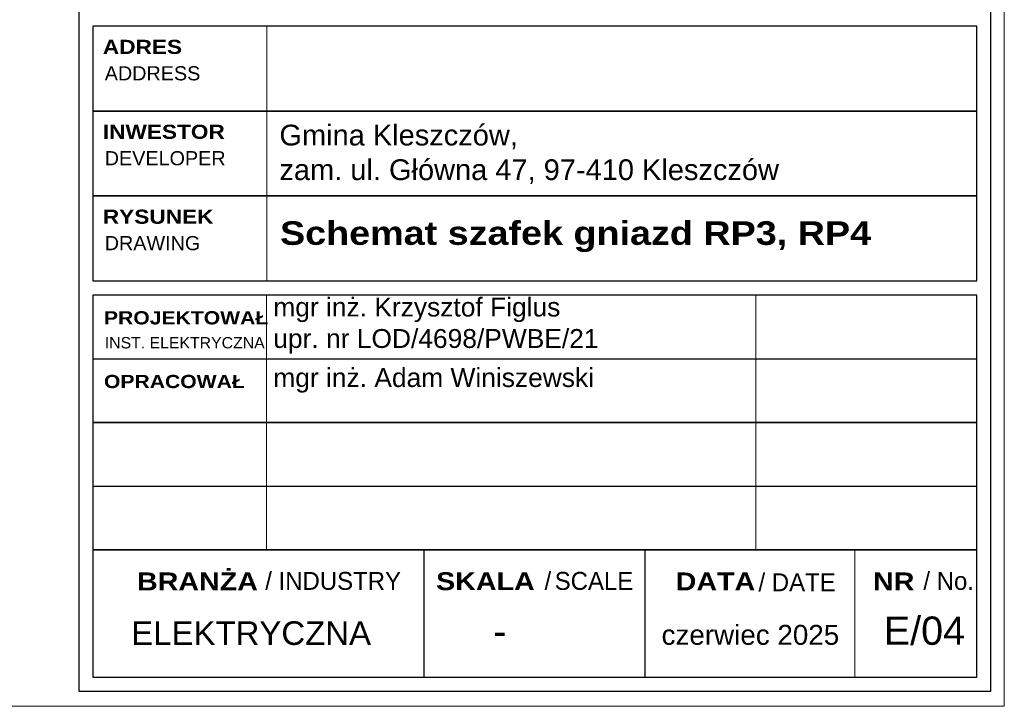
# Model space of a CAD drawing. Header units: millimetres. Extents: x 730 to 10409, y 1134 to 11940.
# Tile 36 of 49: x 9366 to 10409, y 4963 to 5691. Entities that reach past the tile are written whole.
import ezdxf

# ---------------------------------------------------------------- set-up
doc = ezdxf.new("R2010")
doc.units = ezdxf.units.MM
for name, color, linetype in [('_0', 7, 'Continuous'), ('A_opisy_ramka', 7, 'Continuous'), ('A_ramka', 7, 'Continuous')]:
    doc.layers.add(name, color=color, linetype=linetype)
doc.layers.add('Schematy elektryka', color=7, linetype='Continuous', lineweight=9)
doc.styles.add('GENERATED_STYLE_2', font='txt')
doc.styles.add('GENERATED_STYLE_6', font='txt')

# ---------------------------------------------------------------- blocks, each defined once
blk = doc.blocks.new('A$C39696395')
at = {"layer": 'A_ramka', "linetype": 'Continuous', "lineweight": 13}
blk.add_line((184.2, 0), (184.2, 270), dxfattribs=at)
at = {"layer": 'A_ramka'}
for points in [[(0, 180), (936.7, 180), (936.7, 270), (0, 270)], [(0, 90), (936.7, 90), (936.7, 180), (0, 180)], [(0, 0), (936.7, 0), (936.7, 90), (0, 90)]]:
    blk.add_lwpolyline(points, close=True, dxfattribs=at)
at = {"layer": 'A_opisy_ramka', "linetype": 'Continuous', "lineweight": 13, "char_height": 15, "attachment_point": 7}
for s, insert, style in [('{\\fArial Black|b1|i0|c238|p34;ADRES}', (10.6, 240.3), 'GENERATED_STYLE_6'), ('{\\fArial|b0|i0|c238|p34;ADDRESS}', (12.6, 212.3), 'GENERATED_STYLE_2'), ('{\\fArial Black|b1|i0|c238|p34;INWESTOR}', (10.6, 150.3), 'GENERATED_STYLE_6'), ('{\\fArial|b0|i0|c238|p34;DEVELOPER}', (12.6, 122.3), 'GENERATED_STYLE_2'), ('{\\fArial Black|b1|i0|c238|p34;RYSUNEK}', (10.6, 60.3), 'GENERATED_STYLE_6'), ('{\\fArial|b0|i0|c238|p34;DRAWING}', (12.6, 32.3), 'GENERATED_STYLE_2')]:
    blk.add_mtext(s, dxfattribs=dict(at, insert=insert, style=style))

msp = doc.modelspace()

# ---------------------------------------------------------------- linework, layer by layer
at = {"layer": 'A_ramka', "linetype": 'Continuous', "lineweight": 13}
for p, q in [((9627.56, 5263.69), (9627.56, 5398.73)), ((10146.05, 5263.69), (10146.05, 5398.73)), ((9627.56, 5128.65), (9627.56, 5263.69)), ((10146.05, 5128.65), (10146.05, 5263.69)), ((9443.33, 5128.65), (10380.28, 5128.65)), ((10250.99, 4993.6), (10250.99, 5128.65))]:
    msp.add_line(p, q, dxfattribs=at)
at = {"layer": 'A_ramka'}
for p, q in [((9443.33, 5331.21), (10380.28, 5331.21)), ((9443.33, 5196.17), (10380.28, 5196.17)), ((9794.69, 4993.6), (9794.69, 5128.65)), ((10028.93, 4993.6), (10028.93, 5128.65))]:
    msp.add_line(p, q, dxfattribs=at)
msp.add_lwpolyline([(10395.28, 5982.56), (9428.33, 5982.56), (9428.33, 5278.69), (9428.33, 5278.69), (9428.33, 4978.6), (10395.29, 4978.6), (10395.29, 5982.56)], dxfattribs=at)
for points in [[(9443.33, 5263.69), (10380.28, 5263.69), (10380.28, 5398.73), (9443.33, 5398.73)], [(9443.33, 5128.65), (10380.28, 5128.65), (10380.28, 5263.69), (9443.33, 5263.69)], [(9443.33, 4993.6), (10380.28, 4993.6), (10380.28, 5128.65), (9443.33, 5128.65)]]:
    msp.add_lwpolyline(points, close=True, dxfattribs=at)
at = {"layer": 'Schematy elektryka'}
msp.add_lwpolyline([(6209.43, 7932.7), (10409.43, 7932.7), (10409.43, 4962.7), (6209.43, 4962.7)], close=True, dxfattribs=at)

# ---------------------------------------------------------------- block references
at = {"layer": 'A_ramka', "xscale": 1.000304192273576, "yscale": 1.000304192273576, "zscale": 1.000304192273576}
msp.add_blockref('A$C39696395', (9443.33, 5413.73), dxfattribs=at)

# ---------------------------------------------------------------- texts
at = {"layer": '_0', "insert": (9484.01, 5027.45), "char_height": 25, "attachment_point": 7, "style": 'GENERATED_STYLE_2'}
msp.add_mtext('{\\fArial|b0|i0|c238|p34;ELEKTRYCZNA}', dxfattribs=at)
at = {"layer": '_0', "linetype": 'Continuous', "lineweight": 13, "insert": (10037.97, 5027.62), "char_height": 21.0915, "attachment_point": 7, "style": 'GENERATED_STYLE_2'}
msp.add_mtext('{\\fArial|b0|i0|c238|p34; czerwiec 2025}', dxfattribs=at)
at = {"layer": 'A_opisy_ramka', "linetype": 'Continuous', "lineweight": 13, "attachment_point": 7}
for s, insert, char_height, style in [('{\\fArial|b0|i0|c238|p32;Gmina Kleszczów,\\Pzam. ul. Główna 47, 97-410 Kleszczów}', (9641.1, 5516.51), 22, 'GENERATED_STYLE_6'), ('{\\fArial Black|b1|i0|c238|p34;Schemat szafek gniazd RP3, RP4}', (9641.72, 5444.22), 25, 'GENERATED_STYLE_6'), ('{\\fArial|b0|i0|c238|p34;mgr inż. Krzysztof Figlus\\Pupr\\fArial|b0|i0|c0|p34;. n\\fArial|b0|i0|c238|p34;r\\fArial|b0|i0|c0|p34; LOD/4698/PWBE/21}', (9634.61, 5336.61), 20, 'GENERATED_STYLE_2'), ('{\\fArial Black|b1|i0|c238|p34;PROJEKTOWAŁ}', (9455.12, 5367.4), 14.0043, 'GENERATED_STYLE_6'), ('{\\fArial|b0|i0|c238|p34;INST. ELEKTRYCZNA}', (9455.98, 5341.99), 12, 'GENERATED_STYLE_2'), ('{\\fArial Black|b1|i0|c238|p34;OPRACOWAŁ}', (9455.12, 5299.88), 14.0043, 'GENERATED_STYLE_6'), ('{\\fArial|b0|i0|c238|p34;mgr i\\fArial|b0|i0|c0|p34;n\\fArial|b0|i0|c238|p34;ż\\fArial|b0|i0|c0|p34;. \\fArial|b0|i0|c238|p34;Adam Winiszewski}', (9634.61, 5295.17), 20, 'GENERATED_STYLE_2'), ('{\\fArial Black|b1|i0|c238|p34;BRANŻA}', (9490.12, 5085.59), 18.9881, 'GENERATED_STYLE_6'), ('/ INDUSTRY', (9626.06, 5085.89), 18.988, 'GENERATED_STYLE_2'), ('{\\fArial Black|b1|i0|c238|p34;SKALA}', (9807.15, 5085.59), 18.9881, 'GENERATED_STYLE_6'), ('/{\\H0.5268x; }SCALE', (9922.11, 5085.89), 18.9881, 'GENERATED_STYLE_2'), ('{\\fArial Black|b1|i0|c0|p34;DATA}', (10061.1, 5085.59), 18.9881, 'GENERATED_STYLE_6'), ('{/ DATE}', (10148.88, 5084.42), 18.988, 'GENERATED_STYLE_2'), ('{\\fArial Black|b1|i0|c238|p34;NR}', (10270.33, 5085.59), 18.9881, 'GENERATED_STYLE_6'), ('/ No.', (10323.62, 5085.89), 18.988, 'GENERATED_STYLE_2'), ('{\\fArial|b0|i0|c238|p34;E/04}', (10281.67, 5027.47), 30.0091, 'GENERATED_STYLE_2'), ('{\\fArial|b0|i0|c238|p34;-}', (9867.69, 5027.47), 30.0091, 'GENERATED_STYLE_2')]:
    msp.add_mtext(s, dxfattribs=dict(at, insert=insert, char_height=char_height, style=style))

doc.saveas('drawing.dxf')
